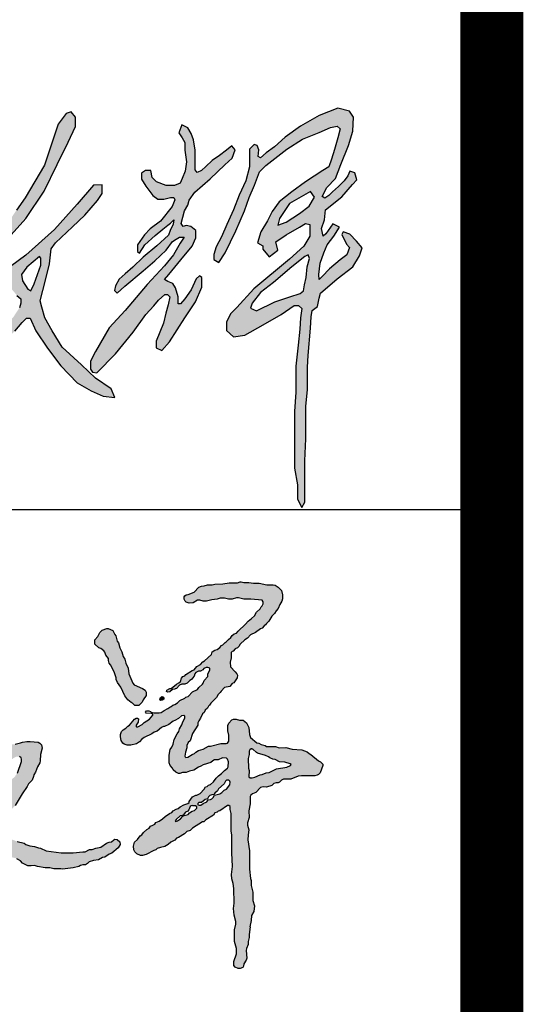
# Model space of a CAD drawing. Extents: x 427948 to 764348, y 274849 to 601549.
# Tile 98 of 212: x 678497 to 679298, y 405062 to 406628. Entities that reach past the tile are written whole.
import ezdxf

# ---------------------------------------------------------------- set-up
doc = ezdxf.new("R2010")
doc.units = 0
doc.header["$LTSCALE"] = 1000
doc.header["$MEASUREMENT"] = 0
doc.layers.get('0').update_dxf_attribs({"linetype": 'CONTINUOUS'})
doc.layers.add('PUB_TITLE', color=4, linetype='CONTINUOUS')

# ---------------------------------------------------------------- blocks, each defined once
blk = doc.blocks.new('李敬辉')
h = blk.add_hatch(color=3)
h.paths.add_polyline_path([(3996.5, 949.9), (3919.8, 887.2), (3809.5, 793), (3729.9, 732.1), (3679.7, 668.6), (3669.6, 638.7), (3706.9, 622.2), (3817.5, 677.6), (3907.1, 707.5), (3970.1, 727.8), (3990.4, 742.7), (3996.3, 778.5), (4006, 824.1), (4011.9, 887.1), (4025.7, 937.2), (4016.7, 959.1)], flags=16)
h.paths.add_polyline_path([(4032, 1341.1), (3905.5, 1269.8), (3844.2, 1178.4), (3835.4, 1138.4), (3884.2, 1155.9), (3964.4, 1209.7), (4023.3, 1252.2), (4055.8, 1307.3)], flags=16)
h.paths.add_polyline_path([(3256.3, 1743.5), (3239.1, 1695.7), (3257.9, 1665.2), (3275.4, 1637), (3275.4, 1590.6), (3284.3, 1520.3), (3276.6, 1463.7), (3258.6, 1420.5), (3246.5, 1391.6), (3212.2, 1376.8), (3163.3, 1376.8), (3103.4, 1398.7), (3077.6, 1426.3), (3069.2, 1468.8), (3038.3, 1468.8), (3013.8, 1452.7), (3013.8, 1416), (3040.2, 1372.9), (3083, 1316.6), (3111.4, 1294.8), (3148.5, 1294.8), (3188, 1305.9), (3207.8, 1305.9), (3215.4, 1290.2), (3199.2, 1250.7), (3129, 1162.9), (3065.7, 1116.9), (3031.3, 1079.7), (2990.2, 1019.6), (2990.2, 980), (3002.5, 969.3), (3034.7, 1019.6), (3096.3, 1076.4), (3141.9, 1114.3), (3172.4, 1137.8), (3187.9, 1149.8), (3209.3, 1171.5), (3205.4, 1144.7), (3186.4, 1107.1), (3176.2, 1077.5), (3105.4, 1013.1), (3024.6, 946.4), (2961.7, 885.9), (2916.4, 845.5), (2879.9, 812.4), (2856.7, 773.9), (2851.3, 744.4), (2868, 729.6), (2913.9, 771), (3024.2, 863.9), (3095, 923.4), (3162.2, 988.1), (3199.8, 1041), (3221.7, 1053.5), (3242.8, 1066.7), (3269.9, 1066.7), (3247.3, 1030.3), (3206.2, 959.7), (3152.3, 892.8), (3048, 780.3), (2914.6, 624.9), (2820, 519.2), (2736.4, 377.1), (2707.5, 319.9), (2707.5, 271.6), (2718.3, 252.8), (2745.4, 249.2), (2858.1, 362.6), (2963.1, 494.8), (3040.7, 600.9), (3088, 652.1), (3116.2, 687.2), (3154.3, 721.3), (3169.9, 721.3), (3184.2, 707), (3175.2, 659.2), (3160, 608.6), (3147.2, 547.3), (3102.5, 439.3), (3102.5, 399.1), (3135.4, 384.2), (3182.1, 435.1), (3275.5, 581.1), (3338.1, 676.3), (3378.2, 765.6), (3378.2, 823.2), (3364, 834.1), (3343.1, 814.9), (3312.2, 748.1), (3274.6, 693.8), (3249.6, 663.8), (3233.7, 663.8), (3233.7, 706.9), (3217.9, 760.5), (3202.3, 787), (3172.4, 798.6), (3152.8, 811.7), (3179, 841.9), (3250.3, 928.9), (3319.2, 1012.8), (3341.3, 1063.1), (3341.3, 1107), (3311.2, 1129.8), (3281.9, 1136.6), (3265.6, 1130.9), (3253.7, 1147.7), (3273.4, 1224.7), (3292.3, 1258.9), (3300.9, 1289.2), (3335.2, 1337.8), (3426.7, 1418.5), (3514.9, 1502.1), (3559.8, 1542.1), (3577.8, 1591.9), (3558.2, 1616.4), (3526.3, 1589.5), (3483.8, 1557.6), (3439.6, 1527.4), (3401.2, 1491.4), (3374.2, 1468.6), (3349.7, 1456.3), (3337.5, 1471.8), (3337.5, 1533.9), (3337.5, 1591.2), (3327.7, 1652.9), (3312, 1690.3), (3293.1, 1724.5)])
h.paths.add_polyline_path([(2399.1, 950), (2324.1, 885.6), (2291.8, 840.4), (2298.3, 804.1), (2329.9, 753.2), (2348.1, 743.8), (2366.9, 785.4), (2388.6, 842.2), (2407.9, 897.9), (2407.9, 924.2), (2407.9, 940)], flags=16)
h.paths.add_polyline_path([(2725.7, 1379), (2627.5, 1264.2), (2489.2, 1112.6), (2318.3, 957.3), (2225.5, 889.5), (2164.9, 831.4), (2104.2, 784), (1996.8, 689), (2046.4, 668.3), (2183.7, 745.8), (2217.7, 770), (2263.7, 715.8), (2286.8, 695.6), (2286.8, 668.1), (2279.1, 640.7), (2241.6, 583.9), (2112.4, 460.7), (2008.5, 361.2), (1921.1, 281.2), (1873.5, 252), (1823.9, 185.9), (1871.5, 163.6), (1991.1, 251), (2139.4, 383.4), (2206.8, 457.7), (2250.4, 499.7), (2296, 552), (2320.7, 577.4), (2342.9, 577.4), (2377.1, 502.7), (2447.9, 397.1), (2527.5, 290.4), (2627.4, 188.8), (2710.2, 140.2), (2783.6, 107.8), (2853.8, 101.2), (2831.8, 151.6), (2737.5, 216.1), (2653, 296.3), (2536.3, 404.1), (2475, 501.9), (2432.5, 579.3), (2413.4, 645.4), (2403.8, 683.6), (2436.7, 807.2), (2460.6, 906.3), (2469.3, 996.4), (2496.6, 1033.1), (2598.2, 1129.4), (2672.2, 1199.7), (2749.1, 1286.2), (2776.5, 1328.9), (2776.5, 1380.6)])
h.paths.add_polyline_path([(1689.9, 731.3), (1619.3, 718.8), (1581.1, 687.5), (1558.3, 632.3), (1548.1, 601.5), (1587.4, 575.9), (1663.1, 612.3), (1728.6, 668.7), (1745.1, 726.2), (1710.4, 741.5)], flags=16)
h.paths.add_polyline_path([(1183.5, 736.1), (1135.3, 680.4), (1135.3, 637.9), (1187.9, 631.1), (1265.4, 671.1), (1343.6, 713.6), (1415.6, 756.7), (1451.9, 777.3), (1476.9, 766.1), (1476.9, 656.6), (1466.1, 576.7), (1445.6, 528.9), (1445.6, 488.6), (1491.6, 468.7), (1546.4, 468.7), (1627.3, 509.5), (1666.3, 542.2), (1715.8, 568.7), (1800, 610.5), (1823.7, 682.5), (1823.7, 776.5), (1789.4, 814.2), (1723.5, 836.2), (1652.4, 814.2), (1589, 754.2), (1566.5, 775.8), (1572.1, 819.5), (1640.5, 889.1), (1699.3, 937.6), (1799, 1001.9), (1910.2, 1063.5), (1966.9, 1096.7), (2020.9, 1122.3), (2062.9, 1142), (2097.2, 1154.5), (2128.3, 1145.2), (2134.9, 1119.1), (2057.3, 959.5), (1963.6, 793.8), (1869.9, 589), (1838.1, 503.3), (1786.6, 396.8), (1740.7, 285.2), (1721.1, 227.6), (1708.7, 227.6), (1705.4, 264.7), (1693.5, 298.9), (1697.4, 321.2), (1684.3, 345.8), (1673.5, 360.3), (1659.5, 385.2), (1665.7, 400.5), (1660, 414.6), (1640.6, 405.3), (1640.6, 365.8), (1657.3, 320.4), (1666.3, 251.5), (1666.3, 181), (1666.3, 123.1), (1666.3, 64.7), (1644.7, 8.4), (1644.7, -29.4), (1644.7, -68.9), (1667.3, -85.1), (1699.4, -69.4), (1725.7, -14.7), (1725.7, 32.1), (1737.3, 83), (1754.6, 130.3), (1774.9, 189.9), (1813.7, 303.5), (1860.2, 404.2), (1908.2, 512.7), (1944.4, 578.6), (1996.8, 689), (2070.3, 840.5), (2157.7, 998), (2228.2, 1080.9), (2316.4, 1178.2), (2427.8, 1344.3), (2506.4, 1503.7), (2572.1, 1639.4), (2617.3, 1732.8), (2617.3, 1789.9), (2589.4, 1821.2), (2559.7, 1810.5), (2511.1, 1746.3), (2429.5, 1500.9), (2312.8, 1303.1), (2260.4, 1228.8), (2233.1, 1187), (2195.3, 1227.4), (2139.4, 1253.8), (2094.3, 1236.1), (1925.7, 1150.5), (1796.8, 1074.1), (1563.7, 938.6), (1446.2, 861.5), (1288.4, 792.8), (1232.4, 768)])
h.paths.add_polyline_path([(1507.6, 1611.5), (1471.8, 1551.3), (1453.9, 1489.5), (1475.9, 1432), (1499.4, 1368.2), (1516.1, 1322.9), (1506.5, 1297.6), (1495.8, 1275.1), (1446.2, 1256.3), (1384.9, 1233.3), (1346, 1178.4), (1346, 1146.8), (1361.8, 1129.9), (1409.9, 1150.4), (1463, 1178.4), (1522.8, 1196.3), (1539.7, 1176.4), (1546.8, 1106.4), (1546.8, 1050.8), (1561.6, 1031.9), (1604.6, 1046.7), (1636.7, 1085.5), (1636.7, 1138.1), (1655.8, 1165.8), (1674.2, 1205.1), (1692.2, 1237.8), (1720, 1265.6), (1720, 1239.9), (1720, 1200.8), (1783.9, 1235.8), (1857, 1317.1), (1938.4, 1387.1), (2010.5, 1445.7), (2041.4, 1501.3), (2041.4, 1544.5), (1994, 1544.5), (1970.9, 1537.5), (1962, 1517.3), (1962, 1500.9), (1956.3, 1482.4), (1946.3, 1466.7), (1933.5, 1462.8), (1933.5, 1489.1), (1943.5, 1517.3), (1943.5, 1540.4), (1923.9, 1567.6), (1911.8, 1591.4), (1911.8, 1609.9), (1891.5, 1614.5), (1883.6, 1608.8), (1868.4, 1597.3), (1858.9, 1574.8), (1873.1, 1539.8), (1873.1, 1518.3), (1873.1, 1493), (1854.1, 1459.2), (1843.2, 1441.3), (1843.2, 1424.7), (1803.5, 1402), (1716.1, 1368.1), (1670.9, 1330.8), (1650.5, 1304.2), (1608.7, 1304.2), (1594, 1337.6), (1594, 1420.4), (1550.7, 1471), (1550.7, 1520.7), (1566, 1577.6), (1566, 1619.2), (1532.6, 1619.2)], flags=17)
h.paths.add_polyline_path([(168.3, 582.6), (175, 641.6), (267.1, 713.1), (434.8, 770.1), (553.4, 799.2), (623.7, 799.2), (670.1, 766.1), (662.8, 731.6), (607.8, 654.2), (515.7, 562), (470.6, 525.5), (470.6, 498.4), (527.6, 480.5), (649.6, 493.1), (809.4, 516.2), (985.6, 537.9), (1089.2, 557.1), (1146, 573), (1190.3, 543.8), (1208.6, 504.6), (1178.6, 451.1), (1102.6, 432.8), (970.6, 406.1), (837.8, 406.1), (676, 394.3), (617.4, 394.3), (617.4, 362.7), (653.2, 285.8), (662.5, 224), (643.8, 171.5), (596.9, 109.7), (500.3, 64.7), (399.1, 64.7), (276.5, 64.7), (186.7, 64.7), (113.4, 31.9), (0, 0), (30.7, 82.6), (125.2, 138.1), (253.7, 168.3), (377.2, 168.3), (435.3, 152.5), (527.3, 169.1), (556.4, 220.5), (526.5, 281), (446.1, 328.2), (375.6, 363), (287.7, 363), (223, 326.5), (138.4, 258.6), (74.6, 189.8), (15.7, 169.1), (-13.3, 198.9), (28.1, 265.2), (101.1, 355.5), (176.3, 421.5), (249.6, 448.8), (316.6, 466.8), (362, 491.2), (424.3, 559.5), (479, 604.9), (519.7, 656), (537.2, 689.2), (503.4, 689.2), (447.6, 663), (349.8, 615.9), (291.6, 607.2), (224.7, 582.2), (183.9, 575.8)])
h.paths.add_polyline_path([(454.2, 1235.9), (412.6, 1217.6), (373.2, 1179), (341.3, 1152.7), (323.3, 1137), (332.7, 1129.5), (391.2, 1138.8), (442.9, 1147.2), (466.8, 1162.8), (466.8, 1193.3), (466.8, 1220.7), (460.6, 1231.4)], flags=16)
h.paths.add_polyline_path([(584.9, 1900), (575.7, 1780.4), (575.7, 1654), (581.8, 1572.9), (581.8, 1526.9), (593.4, 1507.8), (633.2, 1521), (723.4, 1567.2), (787.9, 1588.9), (787.9, 1628.1), (740.8, 1726.6), (669, 1826.7), (622.6, 1881.6)], flags=16)
h.paths.add_polyline_path([(550.7, 2092.7), (510, 2033.6), (510, 1861.8), (521.2, 1723.2), (521.2, 1632), (521.2, 1554.5), (516.2, 1519.2), (503.1, 1492.2), (450, 1471.6), (373.8, 1446.8), (280.4, 1421.2), (207.1, 1394.8), (197.1, 1357.1), (229.1, 1323.6), (367.4, 1359.2), (439.3, 1380.6), (478.5, 1380.6), (499.6, 1370.1), (481.2, 1327.7), (410.9, 1298.6), (364.9, 1259.2), (303.2, 1209.7), (255.1, 1158.1), (215.5, 1107.2), (185.1, 1049.9), (185.1, 1017.4), (251.5, 1017.4), (369.7, 1047.8), (435.4, 1057.7), (448.1, 1043.5), (431.7, 976.1), (419, 915.1), (412, 871.7), (412, 836.2), (428.7, 822.1), (470.8, 841), (509.9, 894.5), (537.9, 969), (552.2, 1029.1), (565, 1083.3), (635.5, 1094.6), (742.4, 1103.1), (827.4, 1114), (889.7, 1120.5), (898.4, 1166.7), (891.9, 1200.2), (840, 1208), (741.9, 1208), (640, 1183.3), (590.8, 1162.2), (562, 1150.9), (543, 1162.2), (543, 1233.5), (552, 1265.7), (562.9, 1301.8), (577.4, 1349.3), (611.2, 1410.9), (685.9, 1450.1), (791.5, 1489.5), (880.3, 1536), (910.3, 1580.7), (878.4, 1632.1), (784.3, 1783.3), (711.3, 1895.6), (631.1, 2001), (590.4, 2061.4)])
h.paths.add_polyline_path([(4308.8, 1042.2), (4267.9, 1083.5), (4228.5, 1099), (4220.3, 1083), (4248, 1024.7), (4267, 1004.4), (4249.9, 960.1), (4210.1, 930), (4146.3, 875.1), (4101.2, 829.1), (4083.5, 810.5), (4082.6, 840.6), (4090.6, 909.6), (4112.8, 971.1), (4132.3, 1019.7), (4171.2, 1071.9), (4207.1, 1126.4), (4167, 1145.6), (4123.4, 1086.1), (4107.5, 1071.9), (4098.7, 1118.8), (4116.4, 1170.1), (4122.5, 1231), (4220.9, 1309.4), (4284.5, 1383.9), (4311.3, 1410.7), (4299.4, 1453.4), (4268.6, 1464.3), (4255.7, 1436.5), (4233.8, 1405.7), (4201, 1372), (4163.3, 1339.2), (4142.4, 1317.4), (4117.5, 1301.5), (4101.6, 1310.4), (4130.5, 1365), (4183.1, 1418.7), (4214, 1504.5), (4259.7, 1618.7), (4285.5, 1705.1), (4290.5, 1788.5), (4266.6, 1825.3), (4197.1, 1844.2), (4082.8, 1799.5), (3971.5, 1734.9), (3880, 1669.4), (3814.5, 1609.8), (3763.8, 1574), (3730, 1544.2), (3716.1, 1552.2), (3720, 1591.9), (3711.1, 1617.7), (3691.9, 1624.6), (3664.1, 1595.5), (3664.1, 1561.5), (3664.1, 1490.9), (3641.4, 1406.5), (3602.6, 1319.4), (3567.6, 1230.6), (3527.5, 1141.6), (3495.9, 1067.6), (3462.7, 1007.4), (3450.3, 962), (3450.3, 931.7), (3478.8, 912.7), (3517.5, 971.6), (3581.2, 1103.6), (3635, 1225.5), (3662.1, 1304.9), (3694, 1379.1), (3724.1, 1459.3), (3763, 1498.7), (3888.5, 1596.3), (3984.2, 1656.5), (4084.6, 1696), (4151.7, 1727.6), (4191.2, 1735.1), (4211.2, 1719.7), (4196.8, 1665.3), (4175.7, 1594.8), (4159, 1536.3), (4141.8, 1490.4), (4105.2, 1466.9), (4002.3, 1399.7), (3919.1, 1339.4), (3843.4, 1278.4), (3801.2, 1220.8), (3771.9, 1165.1), (3733.2, 1097.7), (3713.2, 1032.7), (3744.9, 1014.5), (3744.9, 994.8), (3781.7, 947.9), (3835.7, 987.8), (3822.8, 1038.2), (3884.7, 1080.2), (3966.2, 1126.1), (4001.8, 1149.6), (4027.6, 1142.7), (4027.6, 1072.2), (3991.9, 1011.1), (3905.3, 932.9), (3691.1, 754.7), (3587.5, 642), (3552.6, 606.3), (3525.8, 556), (3525.8, 503.2), (3567.2, 465.9), (3636.2, 474.9), (3747.4, 538.9), (3854.6, 600.6), (3933.3, 654.1), (3960.1, 654.1), (3978.9, 637), (3970.7, 581.1), (3966.9, 512.6), (3956.4, 415.5), (3943.8, 288.6), (3943.8, 132.3), (3935.5, 15.8), (3935.5, -184.7), (3935.5, -326), (3953.3, -425.1), (3953.3, -512.8), (3978.4, -561.8), (3996.7, -529.9), (3996.7, -404.6), (3996.7, -280.4), (4003, -148.6), (4003, -50.4), (4003, 46.6), (4013.1, 147.7), (4013.1, 282.3), (4017.6, 353.2), (4032.3, 518.3), (4035.5, 586.6), (4041.1, 624.7), (4072.8, 648.5), (4083.2, 698.5), (4091.9, 729.4), (4192, 815.3), (4286.7, 888.2), (4327, 954.7), (4343.5, 1002)])
for points in [[(4267, 1004.4), (4249.9, 960.1), (4210.1, 930), (4146.3, 875.1), (4101.2, 829.1), (4083.5, 810.5), (4082.6, 840.6), (4090.6, 909.6), (4112.8, 971.1), (4132.3, 1019.7), (4171.2, 1071.9), (4207.1, 1126.4), (4167, 1145.6), (4123.4, 1086.1), (4107.5, 1071.9), (4098.7, 1118.8), (4116.4, 1170.1), (4122.5, 1231), (4220.9, 1309.4), (4284.5, 1383.9), (4311.3, 1410.7), (4299.4, 1453.4), (4268.6, 1464.3), (4255.7, 1436.5), (4233.8, 1405.7), (4201, 1372), (4163.3, 1339.2), (4142.4, 1317.4), (4117.5, 1301.5), (4101.6, 1310.4), (4130.5, 1365), (4183.1, 1418.7), (4214, 1504.5), (4259.7, 1618.7), (4285.5, 1705.1), (4290.5, 1788.5), (4266.6, 1825.3), (4197.1, 1844.2), (4082.8, 1799.5), (3971.5, 1734.9), (3880, 1669.4), (3814.5, 1609.8), (3763.8, 1574), (3730, 1544.2), (3716.1, 1552.2), (3720, 1591.9), (3711.1, 1617.7), (3691.9, 1624.6), (3664.1, 1595.5), (3664.1, 1561.5), (3664.1, 1490.9), (3641.4, 1406.5), (3602.6, 1319.4), (3567.6, 1230.6), (3527.5, 1141.6), (3495.9, 1067.6), (3462.7, 1007.4), (3450.3, 962), (3450.3, 931.7), (3478.8, 912.7), (3517.5, 971.6), (3581.2, 1103.6), (3635, 1225.5), (3662.1, 1304.9), (3694, 1379.1), (3724.1, 1459.3), (3763, 1498.7), (3888.5, 1596.3), (3984.2, 1656.5), (4084.6, 1696), (4151.7, 1727.6), (4191.2, 1735.1), (4211.2, 1719.7), (4196.8, 1665.3), (4175.7, 1594.8), (4159, 1536.3), (4141.8, 1490.4), (4105.2, 1466.9), (4002.3, 1399.7), (3919.1, 1339.4), (3843.4, 1278.4), (3801.2, 1220.8), (3771.9, 1165.1), (3733.2, 1097.7), (3713.2, 1032.7), (3744.9, 1014.5), (3744.9, 994.8), (3781.7, 947.9), (3835.7, 987.8), (3822.8, 1038.2), (3884.7, 1080.2), (3966.2, 1126.1), (4001.8, 1149.6), (4027.6, 1142.7), (4027.6, 1072.2), (3991.9, 1011.1), (3905.3, 932.9), (3691.1, 754.7), (3587.5, 642), (3552.6, 606.3), (3525.8, 556), (3525.8, 503.2), (3567.2, 465.9), (3636.2, 474.9), (3747.4, 538.9), (3854.6, 600.6), (3933.3, 654.1), (3960.1, 654.1), (3978.9, 637), (3970.7, 581.1), (3966.9, 512.6), (3956.4, 415.5), (3943.8, 288.6), (3943.8, 132.3), (3935.5, 15.8), (3935.5, -184.7), (3935.5, -326), (3953.3, -425.1), (3953.3, -512.8), (3978.4, -561.8), (3996.7, -529.9), (3996.7, -404.6), (3996.7, -280.4), (4003, -148.6), (4003, -50.4), (4003, 46.6), (4013.1, 147.7), (4013.1, 282.3), (4017.6, 353.2), (4032.3, 518.3), (4035.5, 586.6), (4041.1, 624.7), (4072.8, 648.5), (4083.2, 698.5), (4091.9, 729.4), (4192, 815.3), (4286.7, 888.2), (4327, 954.7), (4343.5, 1002), (4308.8, 1042.2)], [(2228.2, 1080.9), (2316.4, 1178.2), (2427.8, 1344.3), (2506.4, 1503.7), (2572.1, 1639.4), (2617.3, 1732.8), (2617.3, 1789.9), (2589.4, 1821.2), (2559.7, 1810.5), (2511.1, 1746.3), (2429.5, 1500.9), (2312.8, 1303.1), (2260.4, 1228.8)], [(2263.7, 715.8), (2286.8, 695.6), (2286.8, 668.1), (2279.1, 640.7)], [(2250.4, 499.7), (2296, 552), (2320.7, 577.4), (2342.9, 577.4), (2377.1, 502.7), (2447.9, 397.1), (2527.5, 290.4), (2627.4, 188.8), (2710.2, 140.2), (2783.6, 107.8), (2853.8, 101.2), (2831.8, 151.6), (2737.5, 216.1), (2653, 296.3), (2536.3, 404.1), (2475, 501.9), (2432.5, 579.3), (2413.4, 645.4), (2403.8, 683.6), (2436.7, 807.2), (2460.6, 906.3), (2469.3, 996.4), (2496.6, 1033.1), (2598.2, 1129.4), (2672.2, 1199.7), (2749.1, 1286.2), (2776.5, 1328.9), (2776.5, 1380.6), (2725.7, 1379), (2627.5, 1264.2), (2489.2, 1112.6), (2318.3, 957.3), (2225.5, 889.5)], [(4308.8, 1042.2), (4267.9, 1083.5), (4228.5, 1099), (4220.3, 1083), (4248, 1024.7), (4267, 1004.4)]]:
    blk.add_lwpolyline(points)
for points in [[(3256.3, 1743.5), (3239.1, 1695.7), (3257.9, 1665.2), (3275.4, 1637), (3275.4, 1590.6), (3284.3, 1520.3), (3276.6, 1463.7), (3258.6, 1420.5), (3246.5, 1391.6), (3212.2, 1376.8), (3163.3, 1376.8), (3103.4, 1398.7), (3077.6, 1426.3), (3069.2, 1468.8), (3038.3, 1468.8), (3013.8, 1452.7), (3013.8, 1416), (3040.2, 1372.9), (3083, 1316.6), (3111.4, 1294.8), (3148.5, 1294.8), (3188, 1305.9), (3207.8, 1305.9), (3215.4, 1290.2), (3199.2, 1250.7), (3129, 1162.9), (3065.7, 1116.9), (3031.3, 1079.7), (2990.2, 1019.6), (2990.2, 980), (3002.5, 969.3), (3034.7, 1019.6), (3096.3, 1076.4), (3141.9, 1114.3), (3172.4, 1137.8), (3187.9, 1149.8), (3209.3, 1171.5), (3205.4, 1144.7), (3186.4, 1107.1), (3176.2, 1077.5), (3105.4, 1013.1), (3024.6, 946.4), (2961.7, 885.9), (2916.4, 845.5), (2879.9, 812.4), (2856.7, 773.9), (2851.3, 744.4), (2868, 729.6), (2913.9, 771), (3024.2, 863.9), (3095, 923.4), (3162.2, 988.1), (3199.8, 1041), (3221.7, 1053.5), (3242.8, 1066.7), (3269.9, 1066.7), (3247.3, 1030.3), (3206.2, 959.7), (3152.3, 892.8), (3048, 780.3), (2914.6, 624.9), (2820, 519.2), (2736.4, 377.1), (2707.5, 319.9), (2707.5, 271.6), (2718.3, 252.8), (2745.4, 249.2), (2858.1, 362.6), (2963.1, 494.8), (3040.7, 600.9), (3088, 652.1), (3116.2, 687.2), (3154.3, 721.3), (3169.9, 721.3), (3184.2, 707), (3175.2, 659.2), (3160, 608.6), (3147.2, 547.3), (3102.5, 439.3), (3102.5, 399.1), (3135.4, 384.2), (3182.1, 435.1), (3275.5, 581.1), (3338.1, 676.3), (3378.2, 765.6), (3378.2, 823.2), (3364, 834.1), (3343.1, 814.9), (3312.2, 748.1), (3274.6, 693.8), (3249.6, 663.8), (3233.7, 663.8), (3233.7, 706.9), (3217.9, 760.5), (3202.3, 787), (3172.4, 798.6), (3152.8, 811.7), (3179, 841.9), (3250.3, 928.9), (3319.2, 1012.8), (3341.3, 1063.1), (3341.3, 1107), (3311.2, 1129.8), (3281.9, 1136.6), (3265.6, 1130.9), (3253.7, 1147.7), (3273.4, 1224.7), (3292.3, 1258.9), (3300.9, 1289.2), (3335.2, 1337.8), (3426.7, 1418.5), (3514.9, 1502.1), (3559.8, 1542.1), (3577.8, 1591.9), (3558.2, 1616.4), (3526.3, 1589.5), (3483.8, 1557.6), (3439.6, 1527.4), (3401.2, 1491.4), (3374.2, 1468.6), (3349.7, 1456.3), (3337.5, 1471.8), (3337.5, 1533.9), (3337.5, 1591.2), (3327.7, 1652.9), (3312, 1690.3), (3293.1, 1724.5)], [(4032, 1341.1), (3905.5, 1269.8), (3844.2, 1178.4), (3835.4, 1138.4), (3884.2, 1155.9), (3964.4, 1209.7), (4023.3, 1252.2), (4055.8, 1307.3)], [(2399.1, 950), (2324.1, 885.6), (2291.8, 840.4), (2298.3, 804.1), (2329.9, 753.2), (2348.1, 743.8), (2366.9, 785.4), (2388.6, 842.2), (2407.9, 897.9), (2407.9, 924.2), (2407.9, 940)], [(3996.5, 949.9), (3919.8, 887.2), (3809.5, 793), (3729.9, 732.1), (3679.7, 668.6), (3669.6, 638.7), (3706.9, 622.2), (3817.5, 677.6), (3907.1, 707.5), (3970.1, 727.8), (3990.4, 742.7), (3996.3, 778.5), (4006, 824.1), (4011.9, 887.1), (4025.7, 937.2), (4016.7, 959.1)]]:
    blk.add_lwpolyline(points, close=True)
blk = doc.blocks.new('谭文军')
at = {"linetype": 'Continuous'}
h = blk.add_hatch(color=256, dxfattribs=at)
h.paths.add_polyline_path([(2707.3, 2346), (2707.3, 2339), (2699.3, 2322), (2699.3, 2313), (2684.3, 2298), (2680.9, 2285.4), (2664.3, 2270), (2658.3, 2262), (2639.3, 2253), (2622.3, 2235), (2613.3, 2232), (2609.3, 2228), (2589.3, 2219), (2580.3, 2210), (2569.3, 2203), (2561.3, 2200), (2555.3, 2195), (2549.3, 2193), (2542.3, 2187), (2527.3, 2180), (2512.3, 2170), (2483.3, 2170), (2483.3, 2161), (2470.3, 2146), (2448.3, 2132), (2441.3, 2125), (2421.2, 2113.1), (2415.2, 2119.1), (2425.3, 2133), (2426.3, 2147), (2423.3, 2149), (2417.3, 2149), (2411.3, 2146), (2391.3, 2122), (2384.3, 2118), (2377.3, 2110), (2366.3, 2103), (2360.3, 2097), (2356.3, 2085), (2356.3, 2076), (2358.3, 2062), (2365.3, 2051), (2370.3, 2047), (2382.3, 2043), (2396.3, 2043), (2418.3, 2048), (2430.3, 2056), (2443.8, 2070.8), (2479.3, 2088), (2488.3, 2094), (2500.3, 2098), (2517.3, 2112), (2525.3, 2116), (2529.3, 2116), (2545.3, 2125), (2562.3, 2138), (2569.3, 2140), (2584.3, 2148), (2595.3, 2158), (2608.3, 2160.6), (2608.3, 2151), (2599.3, 2131), (2597.3, 2123), (2588.3, 2107), (2585.3, 2097), (2578.3, 2088), (2566.3, 2066), (2562.3, 2047), (2557.3, 2035), (2551.3, 2026), (2547.3, 2004), (2547.3, 1974), (2551.3, 1963), (2560.3, 1953), (2563.3, 1946), (2573.3, 1937), (2583.3, 1932), (2589.3, 1932), (2599.3, 1936), (2614.3, 1936), (2627.3, 1941), (2644.3, 1945), (2662.3, 1956), (2672.3, 1960), (2680.3, 1966), (2711.3, 1975), (2722.8, 1985), (2740.3, 1985), (2757.3, 1993), (2774.9, 1991.8), (2780.3, 1977), (2779.2, 1955.4), (2764.3, 1943), (2753.3, 1931), (2741.3, 1923), (2731.3, 1913), (2721.3, 1899), (2710.3, 1888), (2701.3, 1886), (2696.3, 1881), (2690.3, 1879), (2685.3, 1870), (2669.3, 1853), (2656.3, 1846), (2652.3, 1846), (2638.3, 1840), (2626.3, 1822), (2624.4, 1814.1), (2605.3, 1809), (2590.3, 1801), (2582.3, 1794), (2575.3, 1792), (2563.3, 1785), (2557.3, 1778), (2548.3, 1774), (2531.3, 1763), (2521.3, 1753), (2507.3, 1744), (2495.3, 1739), (2487.8, 1730), (2474.3, 1724), (2468.3, 1717), (2459.3, 1712), (2446.3, 1700), (2439.3, 1691), (2433.3, 1687), (2422.3, 1672), (2411.3, 1661), (2406.3, 1646), (2408.3, 1632), (2412.3, 1623), (2420.3, 1616), (2434.3, 1609), (2442.3, 1609), (2457.3, 1613), (2486.3, 1629), (2494.3, 1631), (2500.3, 1636), (2513.3, 1641), (2530.3, 1645), (2543.3, 1653), (2553.3, 1662), (2569.3, 1669), (2576.3, 1677), (2584.3, 1680), (2607.3, 1694), (2616.3, 1703), (2630.3, 1708), (2639.3, 1716), (2678.3, 1741), (2683.3, 1742), (2691.3, 1749), (2721.3, 1768), (2726.3, 1777), (2735.3, 1780), (2739.3, 1783), (2746.3, 1785), (2779.5, 1808.2), (2787.3, 1802), (2787.3, 1790), (2790.3, 1774), (2790.3, 1705), (2793.3, 1691), (2793.3, 1620), (2796.3, 1566), (2792.3, 1534), (2793.3, 1517), (2798.3, 1499), (2801.3, 1479), (2802.3, 1421), (2800.3, 1401), (2803.3, 1375), (2810.5, 1344), (2804.3, 1317), (2804.3, 1271), (2811.3, 1243), (2811.3, 1222), (2801.3, 1192), (2801.3, 1177), (2806.3, 1170), (2818.3, 1164), (2826.3, 1164), (2836.3, 1169), (2839.3, 1174), (2840.3, 1183), (2850.3, 1198), (2852.3, 1205), (2850.1, 1239.7), (2857.3, 1259), (2857.3, 1271), (2861.3, 1286), (2861.3, 1298), (2865.3, 1328), (2864.3, 1329), (2869.3, 1353), (2871.3, 1373), (2880.3, 1389), (2882.3, 1411), (2876.3, 1432), (2876.3, 1465), (2869.3, 1491), (2869.3, 1511), (2867.3, 1518), (2863.3, 1555), (2863.3, 1627), (2856.3, 1671), (2857.3, 1691), (2860.3, 1710), (2853.8, 1733.6), (2862.3, 1758), (2860.3, 1785), (2865.3, 1812), (2865.3, 1843.4), (2875.3, 1852), (2887.3, 1857), (2906.3, 1876), (2916.3, 1879), (2930.3, 1878), (2950.3, 1885), (2963.2, 1895), (2976.3, 1895), (2980.3, 1897), (2988.3, 1905), (2997.3, 1910), (3025.3, 1910), (3054.3, 1921), (3067.3, 1923), (3120.3, 1923), (3129.3, 1925), (3134.3, 1928), (3140.3, 1934), (3151.3, 1963), (3151.3, 1968), (3142.3, 1978), (3134.3, 1982), (3104.3, 2007), (3097.3, 2010), (3089.3, 2017), (3069.3, 2025), (3031.3, 2028), (3006.3, 2034), (2979.3, 2033), (2965.3, 2038), (2930.3, 2038), (2924.3, 2042), (2908.3, 2046), (2899.3, 2051), (2892.3, 2052), (2866.3, 2073), (2863.3, 2085), (2860.3, 2113), (2851.3, 2131), (2838.3, 2142), (2824.3, 2142), (2810.3, 2146), (2800.3, 2146), (2793.3, 2143), (2781.3, 2130), (2777.3, 2120), (2777.3, 2099), (2781.3, 2082), (2782.3, 2059), (2774.7, 2048.8), (2750.3, 2050), (2709.3, 2039), (2702.3, 2039), (2681.3, 2028), (2662.3, 2022), (2652.3, 2016), (2646.3, 2010), (2637.3, 2007), (2616, 1993.2), (2609.1, 1997.9), (2611.3, 2015), (2616.3, 2033), (2616.3, 2042), (2622.3, 2053), (2629.3, 2060), (2639.3, 2089), (2659.3, 2122), (2660.8, 2135.4), (2670.3, 2149), (2678.3, 2166), (2684.3, 2172), (2689.3, 2181), (2697.3, 2189), (2701.3, 2196), (2706.3, 2200), (2711.3, 2208), (2733.3, 2230), (2739.3, 2242), (2748.3, 2250), (2751.3, 2256), (2765.3, 2270), (2785.3, 2274), (2795.3, 2285), (2801.3, 2288), (2814.3, 2308), (2815.3, 2318), (2813.3, 2324), (2807.3, 2332), (2788.3, 2351), (2787.3, 2370), (2791.3, 2386), (2790.1, 2411), (2798.3, 2413), (2807.3, 2422), (2816.3, 2426), (2821.3, 2431), (2826.3, 2440), (2844.3, 2457), (2855.3, 2464), (2867.3, 2477), (2886.3, 2486), (2906.3, 2501), (2912.3, 2503), (2921.3, 2513), (2926.3, 2516), (2929.3, 2522), (2939.3, 2531), (2951.3, 2550), (2961.3, 2561), (2967.3, 2572), (2975.3, 2580), (2982.3, 2597), (2990.3, 2610), (2993.3, 2619), (2993.3, 2634), (2988.3, 2652), (2976.3, 2664), (2964.3, 2672), (2956.3, 2674), (2931.3, 2674), (2901.3, 2680), (2878.3, 2680), (2860.3, 2683), (2840.3, 2683), (2830.3, 2686), (2826.3, 2686), (2815.3, 2681), (2783.3, 2682), (2758.3, 2678), (2726.3, 2676), (2716.3, 2674), (2698.3, 2674), (2684.3, 2670), (2674.3, 2669), (2663.3, 2665), (2645.3, 2645), (2622.3, 2636), (2614.3, 2635), (2608.3, 2630), (2606.3, 2626), (2606.3, 2618), (2610.3, 2609), (2614.3, 2605), (2625.3, 2602), (2641.3, 2603), (2662.5, 2615.5), (2680.3, 2610), (2694.3, 2610), (2714.3, 2615), (2735.3, 2617), (2748.3, 2621), (2764.3, 2621), (2780.3, 2617), (2794.3, 2617), (2815, 2624.3), (2841.3, 2618), (2868.3, 2618), (2917.3, 2612.4), (2917.3, 2594.2), (2908.3, 2587), (2904.3, 2579), (2890.3, 2566), (2882.3, 2552), (2871.3, 2541), (2857.3, 2531), (2847.3, 2519), (2818.3, 2492), (2812.3, 2484), (2803.3, 2481), (2794.3, 2474), (2789.3, 2466), (2780.3, 2459), (2771.3, 2449), (2767.3, 2447), (2758.3, 2438), (2752.3, 2435), (2746.3, 2427), (2735.3, 2419), (2726.3, 2417), (2716.3, 2410), (2713.3, 2400), (2686.3, 2375), (2679.3, 2371), (2670.3, 2360), (2656.3, 2352), (2645.3, 2340), (2637.3, 2337), (2612.3, 2321), (2608.3, 2316), (2601.3, 2313), (2595.3, 2306), (2590.2, 2290.7), (2576.3, 2283), (2555.3, 2266), (2550.3, 2266), (2538.3, 2260), (2537.3, 2254), (2540.3, 2252), (2550.3, 2253), (2560.3, 2262), (2569.3, 2263), (2571.3, 2265), (2576.3, 2266), (2587.3, 2279), (2597.3, 2283), (2609.3, 2283), (2618.3, 2287), (2628.3, 2297), (2635.3, 2301), (2638.3, 2307), (2645.3, 2315), (2649.5, 2327.6), (2662.3, 2334), (2670.3, 2334), (2679.3, 2340), (2686.5, 2349), (2699.3, 2349)])
h.paths.add_polyline_path([(2890.3, 2014), (2894.3, 2012), (2925.3, 2003), (2938.3, 1997), (2942.3, 1993), (2954.3, 1988), (2963.3, 1987), (2981.3, 1978), (3001.3, 1976), (3027.1, 1968.6), (3024.3, 1963), (3010.3, 1957), (2969.3, 1950), (2940.3, 1935), (2928.3, 1934), (2913.3, 1928), (2904.3, 1927), (2884.3, 1917), (2873.3, 1914), (2859.9, 1914), (2862.3, 1944), (2859.3, 1953), (2858.3, 1991), (2862.3, 2006), (2862.3, 2023.4), (2871, 2030.3), (2873.3, 2028), (2876.3, 2027)], flags=16)
h.paths.add_polyline_path([(2786.3, 1887), (2772.3, 1870), (2763.3, 1866), (2750.3, 1852.9), (2725.3, 1847), (2718.7, 1833.7), (2709.3, 1829), (2700.3, 1828), (2695.3, 1820), (2681.3, 1814), (2669.2, 1805.5), (2657.5, 1810.1), (2664.3, 1817), (2674.3, 1818), (2688.3, 1829), (2698.3, 1832), (2704.2, 1843.6), (2714.3, 1848), (2723.3, 1849), (2726.3, 1854), (2737.3, 1864), (2741.3, 1871), (2763.3, 1891), (2770.2, 1904.7), (2783.6, 1906.4), (2787.3, 1897)], flags=16)
h.paths.add_polyline_path([(2650.3, 1805), (2659.3, 1799), (2646.3, 1786), (2637.3, 1783), (2627.3, 1777), (2621.3, 1770), (2606.3, 1767), (2601.3, 1764), (2591.3, 1753), (2580.3, 1746), (2568.7, 1741.6), (2574.3, 1751), (2590.3, 1765), (2599.3, 1766), (2600.3, 1768), (2602.3, 1768), (2611.3, 1780), (2620.3, 1784), (2624.3, 1789), (2631.5, 1804.4), (2639.3, 1806), (2640.3, 1805)], flags=16)
for points in [[(2377.3, 2365), (2372.3, 2382), (2366.3, 2392), (2361.3, 2410), (2353.3, 2426), (2348.3, 2445), (2343.3, 2452), (2337.3, 2473), (2333.3, 2478), (2326.3, 2494), (2307.3, 2502), (2302.3, 2502), (2283.3, 2496), (2274.3, 2486), (2266.3, 2470), (2255.3, 2458), (2255.3, 2441), (2270.3, 2426), (2278.3, 2423), (2293.4, 2411.7), (2298.3, 2397), (2308.3, 2384), (2308.3, 2376), (2311.3, 2366), (2316.3, 2359), (2330.3, 2331), (2338.3, 2308), (2339.3, 2301), (2344.3, 2290), (2357.3, 2271), (2373.3, 2237), (2385.3, 2222), (2397.3, 2211), (2403.3, 2208), (2412.3, 2199), (2428.3, 2199), (2441.3, 2212), (2445.3, 2222), (2456.3, 2239), (2457.3, 2251), (2452.3, 2259), (2442.3, 2266), (2406.3, 2282.4), (2388.3, 2324), (2386.3, 2346)], [(2526.3, 2229), (2524.3, 2232), (2519.3, 2234), (2513.3, 2231), (2510.3, 2222), (2513.3, 2219), (2520.3, 2220), (2526.3, 2224)]]:
    blk.add_hatch(color=256, dxfattribs=at).paths.add_polyline_path(points)
h = blk.add_hatch(color=256, dxfattribs=at)
h.paths.add_polyline_path([(1886.1, 2030), (1868.1, 2025), (1860.1, 2021), (1842.1, 2017), (1826.1, 2007), (1803.1, 2000), (1799.1, 1996), (1790.1, 1992), (1774.1, 1981), (1766.1, 1979), (1757.1, 1974), (1748.1, 1967), (1739.1, 1963), (1737.1, 1960), (1723.1, 1954), (1713.1, 1953), (1699.1, 1942), (1685.1, 1936), (1679.1, 1936), (1652.1, 1928), (1641.1, 1928), (1628.1, 1933), (1616.1, 1944), (1606.1, 1945), (1599.1, 1942), (1588.1, 1929), (1587.1, 1922), (1590.1, 1906), (1590.1, 1895), (1597.1, 1881), (1605.1, 1873), (1612.1, 1870), (1629.1, 1870), (1641.1, 1873), (1670.1, 1873), (1690.1, 1881), (1711.1, 1885), (1729.1, 1894), (1734.1, 1895), (1753.1, 1906), (1760.1, 1908), (1787.1, 1923), (1791.1, 1927), (1814.1, 1936), (1830.1, 1947), (1838.1, 1950), (1844.1, 1955), (1860.1, 1960), (1875.1, 1968), (1900.1, 1974), (1907.1, 1980), (1918.1, 1985), (1927.1, 1986), (1935.1, 1992), (1947.1, 1998), (1963.1, 1998), (1968.8, 1983.8), (1951.1, 1933), (1944.1, 1926), (1942.1, 1921), (1929.1, 1909), (1925.1, 1903), (1922.1, 1894), (1913.1, 1880), (1902.1, 1857), (1879.1, 1828), (1875.1, 1818), (1861.1, 1803), (1854.1, 1787.4), (1842.1, 1777), (1839.1, 1769), (1832.1, 1762), (1827.1, 1753), (1824.1, 1743), (1795.4, 1710), (1781.1, 1710), (1766.1, 1725), (1760.1, 1728), (1739.1, 1732), (1728.1, 1737), (1691.1, 1742), (1678.1, 1747), (1670.1, 1752), (1665.1, 1752), (1643.1, 1764), (1632.1, 1764), (1616.1, 1758), (1602.1, 1746), (1595.1, 1730), (1588.1, 1722), (1583.1, 1712), (1581.1, 1704), (1582.1, 1692), (1576.1, 1678), (1576.1, 1671), (1581.2, 1653.4), (1575.1, 1639), (1574.1, 1632), (1577.1, 1613), (1576.1, 1599), (1579.1, 1576), (1585.1, 1559), (1585.1, 1553), (1587.1, 1549), (1587.1, 1541), (1592.1, 1518), (1599.1, 1501), (1615.1, 1484), (1626.1, 1475), (1633.1, 1473), (1640.1, 1465), (1655.1, 1459), (1667.1, 1459), (1682.1, 1465), (1690.1, 1475), (1698.1, 1479), (1708.1, 1490), (1710.1, 1496), (1726.1, 1519), (1736.1, 1529), (1737.1, 1532), (1749.1, 1543), (1751.1, 1548), (1764.1, 1565), (1778.1, 1590), (1795.1, 1607), (1802.1, 1617), (1810.1, 1625), (1818.1, 1630), (1829.1, 1631), (1855.1, 1624), (1877.1, 1621), (1899.1, 1615), (1913.1, 1609), (1920.1, 1604), (1943, 1598.9), (1962.1, 1588), (1971.1, 1579), (1992.1, 1569), (2005.1, 1568), (2017.1, 1570), (2030.1, 1566), (2059.1, 1561), (2078.1, 1560), (2094.1, 1557), (2121.1, 1557), (2128.1, 1555), (2169.1, 1560), (2192.1, 1566), (2202.6, 1573), (2218.1, 1573), (2226.1, 1578), (2232.1, 1584), (2249.1, 1589), (2269.1, 1592), (2285.1, 1601), (2294.1, 1603), (2311.1, 1614), (2322.1, 1618), (2347.1, 1639), (2354.1, 1652), (2353.1, 1663), (2343.1, 1672), (2334.1, 1673), (2329.1, 1671), (2320.1, 1663), (2311.1, 1662), (2301.1, 1657), (2279.1, 1642), (2259.1, 1638), (2244.1, 1633), (2234.1, 1633), (2217.1, 1623), (2207.1, 1624), (2170.1, 1620), (2123.1, 1619), (2064.1, 1627), (2041.1, 1638), (2033.1, 1639), (2018.1, 1645), (1999.1, 1647), (1983.1, 1653), (1977.1, 1657), (1950.1, 1664), (1921.1, 1675), (1903.1, 1677), (1874.1, 1685), (1867.1, 1685), (1858.3, 1691.3), (1866.1, 1703), (1869.1, 1711), (1890.1, 1737), (1898.1, 1743), (1903.1, 1755), (1914.1, 1767), (1916.1, 1776), (1922.1, 1782), (1927.1, 1791), (1942.1, 1806), (1969.1, 1852), (1989.1, 1880), (1994.1, 1891), (2008.1, 1906), (2014.1, 1920), (2015.1, 1926), (2022.1, 1937), (2029.1, 1958), (2038.1, 1973), (2040.1, 1982), (2041.1, 2006), (2048.1, 2031), (2045.1, 2044), (2039.1, 2051), (2032.1, 2055), (2000.1, 2058), (1987.1, 2058), (1970.1, 2055), (1963.1, 2052), (1941.1, 2047), (1931.1, 2047), (1908.1, 2042)])
h.paths.add_polyline_path([(1749.1, 1664), (1758.5, 1657.3), (1754.3, 1646.9), (1743.1, 1637), (1732.1, 1617), (1716.1, 1601), (1712.1, 1593), (1703.1, 1587), (1698.1, 1570), (1688.1, 1562), (1685.1, 1554), (1668.1, 1533), (1666.1, 1528), (1654.9, 1518.1), (1630.1, 1544), (1621.1, 1558.1), (1621.1, 1575), (1613.1, 1592), (1613.1, 1600), (1607, 1614.7), (1611.1, 1627), (1611.1, 1637), (1609.1, 1642), (1598.1, 1655), (1600.1, 1662), (1599.1, 1677), (1605.1, 1690), (1606.1, 1700), (1614.1, 1711.1), (1619.1, 1706), (1629.1, 1698), (1636.1, 1695), (1656.1, 1692), (1675.1, 1683), (1699.1, 1676), (1712.1, 1675), (1725.1, 1668), (1737.1, 1664)], flags=16)
for points in [[(2826.3, 2686), (2830.3, 2686), (2840.3, 2683), (2860.3, 2683), (2878.3, 2680), (2901.3, 2680), (2931.3, 2674), (2956.3, 2674), (2964.3, 2672), (2976.3, 2664), (2988.3, 2652), (2993.3, 2634), (2993.3, 2619), (2990.3, 2610), (2982.3, 2597), (2975.3, 2580), (2967.3, 2572), (2961.3, 2561), (2951.3, 2550), (2939.3, 2531), (2929.3, 2522), (2926.3, 2516), (2921.3, 2513), (2912.3, 2503), (2906.3, 2501), (2886.3, 2486), (2867.3, 2477), (2855.3, 2464), (2844.3, 2457), (2826.3, 2440), (2821.3, 2431), (2816.3, 2426), (2807.3, 2422), (2798.3, 2413), (2794.3, 2412), (2790.3, 2407), (2791.3, 2386), (2787.3, 2370), (2788.3, 2351), (2807.3, 2332), (2813.3, 2324), (2815.3, 2318), (2814.3, 2308), (2801.3, 2288), (2795.3, 2285), (2785.3, 2274), (2765.3, 2270), (2751.3, 2256), (2748.3, 2250), (2739.3, 2242), (2733.3, 2230), (2711.3, 2208), (2706.3, 2200), (2701.3, 2196), (2697.3, 2189), (2689.3, 2181), (2684.3, 2172), (2678.3, 2166), (2670.3, 2149), (2663.3, 2139), (2660.3, 2131), (2659.3, 2122), (2639.3, 2089), (2629.3, 2060), (2622.3, 2053), (2616.3, 2042), (2616.3, 2033), (2611.3, 2015), (2609.3, 2000), (2610.3, 1997), (2613.3, 1995), (2620.3, 1996), (2637.3, 2007), (2646.3, 2010), (2652.3, 2016), (2662.3, 2022), (2681.3, 2028), (2702.3, 2039), (2709.3, 2039), (2750.3, 2050), (2771.3, 2049), (2776.3, 2051), (2782.3, 2059), (2781.3, 2082), (2777.3, 2099), (2777.3, 2120), (2781.3, 2130), (2793.3, 2143), (2800.3, 2146), (2810.3, 2146), (2824.3, 2142), (2838.3, 2142), (2851.3, 2131), (2860.3, 2113), (2863.3, 2085), (2866.3, 2073), (2892.3, 2052), (2899.3, 2051), (2908.3, 2046), (2924.3, 2042), (2930.3, 2038), (2965.3, 2038), (2979.3, 2033), (3006.3, 2034), (3031.3, 2028), (3069.3, 2025), (3089.3, 2017), (3097.3, 2010), (3104.3, 2007), (3134.3, 1982), (3142.3, 1978), (3151.3, 1968), (3151.3, 1963), (3140.3, 1934), (3134.3, 1928), (3129.3, 1925), (3120.3, 1923), (3067.3, 1923), (3054.3, 1921), (3025.3, 1910), (2997.3, 1910), (2988.3, 1905), (2980.3, 1897), (2976.3, 1895), (2968.3, 1895), (2959.3, 1892), (2950.3, 1885), (2930.3, 1878), (2916.3, 1879), (2906.3, 1876), (2887.3, 1857), (2875.3, 1852), (2868.3, 1846), (2865.3, 1841), (2865.3, 1812), (2860.3, 1785), (2862.3, 1758), (2855.3, 1738), (2855.3, 1728), (2860.3, 1710), (2857.3, 1691), (2856.3, 1671), (2863.3, 1627), (2863.3, 1555), (2867.3, 1518), (2869.3, 1511), (2869.3, 1491), (2876.3, 1465), (2876.3, 1432), (2882.3, 1411), (2880.3, 1389), (2871.3, 1373), (2869.3, 1353), (2864.3, 1329), (2865.3, 1328), (2861.3, 1298), (2861.3, 1286), (2857.3, 1271), (2857.3, 1259), (2851.3, 1243), (2850.3, 1236), (2852.3, 1205), (2850.3, 1198), (2840.3, 1183), (2839.3, 1174), (2836.3, 1169), (2826.3, 1164), (2818.3, 1164), (2806.3, 1170), (2801.3, 1177), (2801.3, 1192), (2811.3, 1222), (2811.3, 1243), (2804.3, 1271), (2804.3, 1317), (2809.3, 1339), (2809.3, 1349), (2803.3, 1375), (2800.3, 1401), (2802.3, 1421), (2801.3, 1479), (2798.3, 1499), (2793.3, 1517), (2792.3, 1534), (2796.3, 1566), (2793.3, 1620), (2793.3, 1691), (2790.3, 1705), (2790.3, 1774), (2787.3, 1790), (2787.3, 1802), (2782.3, 1806), (2776.3, 1806), (2746.3, 1785), (2739.3, 1783), (2735.3, 1780), (2726.3, 1777), (2721.3, 1768), (2691.3, 1749), (2683.3, 1742), (2678.3, 1741), (2639.3, 1716), (2630.3, 1708), (2616.3, 1703), (2607.3, 1694), (2584.3, 1680), (2576.3, 1677), (2569.3, 1669), (2553.3, 1662), (2543.3, 1653), (2530.3, 1645), (2513.3, 1641), (2500.3, 1636), (2494.3, 1631), (2486.3, 1629), (2457.3, 1613), (2442.3, 1609), (2434.3, 1609), (2420.3, 1616), (2412.3, 1623), (2408.3, 1632), (2406.3, 1646), (2411.3, 1661), (2422.3, 1672), (2433.3, 1687), (2439.3, 1691), (2446.3, 1700), (2459.3, 1712), (2468.3, 1717), (2474.3, 1724), (2483.3, 1728), (2490.3, 1733), (2495.3, 1739), (2507.3, 1744), (2521.3, 1753), (2531.3, 1763), (2548.3, 1774), (2557.3, 1778), (2563.3, 1785), (2575.3, 1792), (2582.3, 1794), (2590.3, 1801), (2605.3, 1809), (2620.3, 1813), (2625.3, 1818), (2626.3, 1822), (2638.3, 1840), (2652.3, 1846), (2656.3, 1846), (2669.3, 1853), (2685.3, 1870), (2690.3, 1879), (2696.3, 1881), (2701.3, 1886), (2710.3, 1888), (2721.3, 1899), (2731.3, 1913), (2741.3, 1923), (2753.3, 1931), (2764.3, 1943), (2776.3, 1953), (2779.3, 1958), (2780.3, 1977), (2776.3, 1988), (2772.3, 1992), (2757.3, 1993), (2740.3, 1985), (2725.3, 1985), (2719.3, 1982), (2711.3, 1975), (2680.3, 1966), (2672.3, 1960), (2662.3, 1956), (2644.3, 1945), (2627.3, 1941), (2614.3, 1936), (2599.3, 1936), (2589.3, 1932), (2583.3, 1932), (2573.3, 1937), (2563.3, 1946), (2560.3, 1953), (2551.3, 1963), (2547.3, 1974), (2547.3, 2004), (2551.3, 2026), (2557.3, 2035), (2562.3, 2047), (2566.3, 2066), (2578.3, 2088), (2585.3, 2097), (2588.3, 2107), (2597.3, 2123), (2599.3, 2131), (2608.3, 2151), (2608.3, 2157), (2605.3, 2160), (2595.3, 2158), (2584.3, 2148), (2569.3, 2140), (2562.3, 2138), (2545.3, 2125), (2529.3, 2116), (2525.3, 2116), (2517.3, 2112), (2500.3, 2098), (2488.3, 2094), (2479.3, 2088), (2448.3, 2073), (2440.3, 2067), (2430.3, 2056), (2418.3, 2048), (2396.3, 2043), (2382.3, 2043), (2370.3, 2047), (2365.3, 2051), (2358.3, 2062), (2356.3, 2076), (2356.3, 2085), (2360.3, 2097), (2366.3, 2103), (2377.3, 2110), (2384.3, 2118), (2391.3, 2122), (2411.3, 2146), (2417.3, 2149), (2423.3, 2149), (2426.3, 2147), (2425.3, 2133), (2417.3, 2122), (2417.3, 2117), (2419.3, 2115), (2424.3, 2115), (2441.3, 2125), (2448.3, 2132), (2470.3, 2146), (2483.3, 2161), (2483.3, 2165), (2477.3, 2168), (2456.3, 2169), (2454.3, 2173), (2458.3, 2178), (2467.3, 2178), (2473.3, 2176), (2476.3, 2173), (2486.3, 2170), (2508.3, 2170), (2515.3, 2172), (2527.3, 2180), (2542.3, 2187), (2549.3, 2193), (2555.3, 2195), (2561.3, 2200), (2569.3, 2203), (2580.3, 2210), (2589.3, 2219), (2609.3, 2228), (2613.3, 2232), (2622.3, 2235), (2639.3, 2253), (2658.3, 2262), (2664.3, 2270), (2678.3, 2283), (2681.3, 2287), (2684.3, 2298), (2699.3, 2313), (2699.3, 2322), (2707.3, 2339), (2707.3, 2346), (2699.3, 2349), (2692.3, 2349), (2683.3, 2345), (2679.3, 2340), (2670.3, 2334), (2662.3, 2334), (2652.3, 2329), (2648.3, 2324), (2645.3, 2315), (2638.3, 2307), (2635.3, 2301), (2628.3, 2297), (2618.3, 2287), (2609.3, 2283), (2597.3, 2283), (2587.3, 2279), (2576.3, 2266), (2571.3, 2265), (2569.3, 2263), (2560.3, 2262), (2550.3, 2253), (2540.3, 2252), (2537.3, 2254), (2538.3, 2260), (2550.3, 2266), (2555.3, 2266), (2576.3, 2283), (2585.3, 2288), (2591.3, 2294), (2595.3, 2306), (2601.3, 2313), (2608.3, 2316), (2612.3, 2321), (2637.3, 2337), (2645.3, 2340), (2656.3, 2352), (2670.3, 2360), (2679.3, 2371), (2686.3, 2375), (2713.3, 2400), (2716.3, 2410), (2726.3, 2417), (2735.3, 2419), (2746.3, 2427), (2752.3, 2435), (2758.3, 2438), (2767.3, 2447), (2771.3, 2449), (2780.3, 2459), (2789.3, 2466), (2794.3, 2474), (2803.3, 2481), (2812.3, 2484), (2818.3, 2492), (2847.3, 2519), (2857.3, 2531), (2871.3, 2541), (2882.3, 2552), (2890.3, 2566), (2904.3, 2579), (2908.3, 2587), (2913.3, 2591), (2917.3, 2599), (2917.3, 2607), (2912.3, 2613), (2868.3, 2618), (2841.3, 2618), (2820.3, 2623), (2811.3, 2623), (2794.3, 2617), (2780.3, 2617), (2764.3, 2621), (2748.3, 2621), (2735.3, 2617), (2714.3, 2615), (2694.3, 2610), (2680.3, 2610), (2667.3, 2614), (2658.3, 2613), (2641.3, 2603), (2625.3, 2602), (2614.3, 2605), (2610.3, 2609), (2606.3, 2618), (2606.3, 2626), (2608.3, 2630), (2614.3, 2635), (2622.3, 2636), (2645.3, 2645), (2663.3, 2665), (2674.3, 2669), (2684.3, 2670), (2698.3, 2674), (2716.3, 2674), (2726.3, 2676), (2758.3, 2678), (2783.3, 2682), (2815.3, 2681), (2826.3, 2686)], [(2302.3, 2502), (2307.3, 2502), (2326.3, 2494), (2333.3, 2478), (2337.3, 2473), (2343.3, 2452), (2348.3, 2445), (2353.3, 2426), (2361.3, 2410), (2366.3, 2392), (2372.3, 2382), (2377.3, 2365), (2386.3, 2346), (2388.3, 2324), (2404.3, 2287), (2409.3, 2281), (2442.3, 2266), (2452.3, 2259), (2457.3, 2251), (2456.3, 2239), (2445.3, 2222), (2441.3, 2212), (2428.3, 2199), (2412.3, 2199), (2403.3, 2208), (2397.3, 2211), (2385.3, 2222), (2373.3, 2237), (2357.3, 2271), (2344.3, 2290), (2339.3, 2301), (2338.3, 2308), (2330.3, 2331), (2316.3, 2359), (2311.3, 2366), (2308.3, 2376), (2308.3, 2384), (2298.3, 2397), (2294.3, 2409), (2290.3, 2414), (2278.3, 2423), (2270.3, 2426), (2255.3, 2441), (2255.3, 2458), (2266.3, 2470), (2274.3, 2486), (2283.3, 2496), (2302.3, 2502)], [(2519.3, 2234), (2524.3, 2232), (2526.3, 2229), (2526.3, 2224), (2520.3, 2220), (2513.3, 2219), (2510.3, 2222), (2513.3, 2231), (2519.3, 2234)], [(1987.1, 2058), (2000.1, 2058), (2032.1, 2055), (2039.1, 2051), (2045.1, 2044), (2048.1, 2031), (2041.1, 2006), (2040.1, 1982), (2038.1, 1973), (2029.1, 1958), (2022.1, 1937), (2015.1, 1926), (2014.1, 1920), (2008.1, 1906), (1994.1, 1891), (1989.1, 1880), (1969.1, 1852), (1942.1, 1806)], [(1950.1, 1664), (1977.1, 1657), (1983.1, 1653), (1999.1, 1647), (2018.1, 1645), (2033.1, 1639), (2041.1, 1638), (2064.1, 1627), (2123.1, 1619), (2170.1, 1620), (2207.1, 1624), (2217.1, 1623), (2234.1, 1633), (2244.1, 1633), (2259.1, 1638), (2279.1, 1642), (2301.1, 1657), (2311.1, 1662), (2320.1, 1663), (2329.1, 1671), (2334.1, 1673), (2343.1, 1672), (2353.1, 1663), (2354.1, 1652), (2347.1, 1639), (2322.1, 1618), (2311.1, 1614), (2294.1, 1603), (2285.1, 1601), (2269.1, 1592), (2249.1, 1589), (2232.1, 1584), (2226.1, 1578), (2218.1, 1573), (2207.1, 1573), (2198.1, 1570), (2192.1, 1566), (2169.1, 1560), (2128.1, 1555), (2121.1, 1557), (2094.1, 1557), (2078.1, 1560), (2059.1, 1561), (2030.1, 1566), (2017.1, 1570), (2005.1, 1568), (1992.1, 1569), (1971.1, 1579), (1962.1, 1588), (1948.1, 1596)], [(1951.1, 1933), (1967.1, 1979), (1967.1, 1988), (1965.1, 1993), (1958.1, 1998)], [(1941.1, 2047), (1963.1, 2052), (1970.1, 2055), (1987.1, 2058)], [(2873.3, 2028), (2872.3, 2029), (2869.3, 2029), (2864.3, 2025), (2862.3, 2019), (2862.3, 2006), (2858.3, 1991), (2859.3, 1953), (2862.3, 1944), (2860.3, 1919), (2865.3, 1914), (2873.3, 1914), (2884.3, 1917), (2904.3, 1927), (2913.3, 1928), (2928.3, 1934), (2940.3, 1935), (2969.3, 1950), (3010.3, 1957), (3024.3, 1963), (3026.3, 1967), (3022.3, 1970), (3001.3, 1976), (2981.3, 1978), (2963.3, 1987), (2954.3, 1988), (2942.3, 1993), (2938.3, 1997), (2925.3, 2003), (2894.3, 2012), (2890.3, 2014), (2876.3, 2027), (2873.3, 2028)], [(2781.3, 1905), (2780.3, 1906), (2772.3, 1905), (2768.3, 1901), (2763.3, 1891), (2741.3, 1871), (2737.3, 1864), (2726.3, 1854), (2723.3, 1849), (2714.3, 1848), (2707.3, 1845), (2702.3, 1840), (2698.3, 1832), (2688.3, 1829), (2674.3, 1818), (2664.3, 1817), (2660.3, 1813), (2660.3, 1809), (2665.3, 1807), (2671.3, 1807), (2681.3, 1814), (2695.3, 1820), (2700.3, 1828), (2709.3, 1829), (2715.3, 1832), (2720.3, 1837), (2725.3, 1847), (2746.3, 1852), (2754.3, 1857), (2763.3, 1866), (2772.3, 1870), (2786.3, 1887), (2787.3, 1897), (2785.3, 1902), (2781.3, 1905)], [(2640.3, 1805), (2639.3, 1806), (2634.3, 1805), (2630.3, 1802), (2624.3, 1789), (2620.3, 1784), (2611.3, 1780), (2602.3, 1768), (2600.3, 1768), (2599.3, 1766), (2590.3, 1765), (2574.3, 1751), (2571.3, 1746), (2572.3, 1743), (2580.3, 1746), (2591.3, 1753), (2601.3, 1764), (2606.3, 1767), (2621.3, 1770), (2627.3, 1777), (2637.3, 1783), (2646.3, 1786), (2655.3, 1795), (2656.3, 1801), (2650.3, 1805), (2640.3, 1805)]]:
    blk.add_lwpolyline(points, dxfattribs=at)
blk = doc.blocks.new('24')
at = {"color": 4}
blk.add_line((-1110888.9, 145318.9), (-1110888.9, 202718.9), dxfattribs=at)
at = {"layer": 'PUB_TITLE'}
for p, q in [((-1110888.9, 145318.9), (-1110888.9, 202718.9)), ((-1116488.9, 156518.9), (-1110888.9, 156518.9))]:
    blk.add_line(p, q, dxfattribs=at)
at = {"layer": 'PUB_TITLE', "linetype": 'Continuous', "const_width": 100}
blk.add_lwpolyline([(-1191488.9, 145318.9), (-1110888.9, 145318.9), (-1110888.9, 202718.9), (-1191488.9, 202718.9)], close=True, dxfattribs=at)
at = {"layer": 'PUB_TITLE', "linetype": 'Continuous', "const_width": 80}
blk.add_lwpolyline([(-1110888.9, 145318.9), (-1110888.9, 202718.9)], dxfattribs=at)
at = {"xscale": 0.2640000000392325, "yscale": 0.2640000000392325, "zscale": 0.2640000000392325}
blk.add_blockref('李敬辉', (-1112241.5, 156670.5), dxfattribs=at)
at = {"linetype": 'Continuous', "xscale": 0.4043519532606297, "yscale": 0.4043519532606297, "zscale": 0.4043519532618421}
blk.add_blockref('谭文军', (-1112431.8, 155317.9), dxfattribs=at)

msp = doc.modelspace()

# ---------------------------------------------------------------- block references
msp.add_blockref('24', (1790136.9, 249330.5))

doc.saveas('drawing.dxf')
